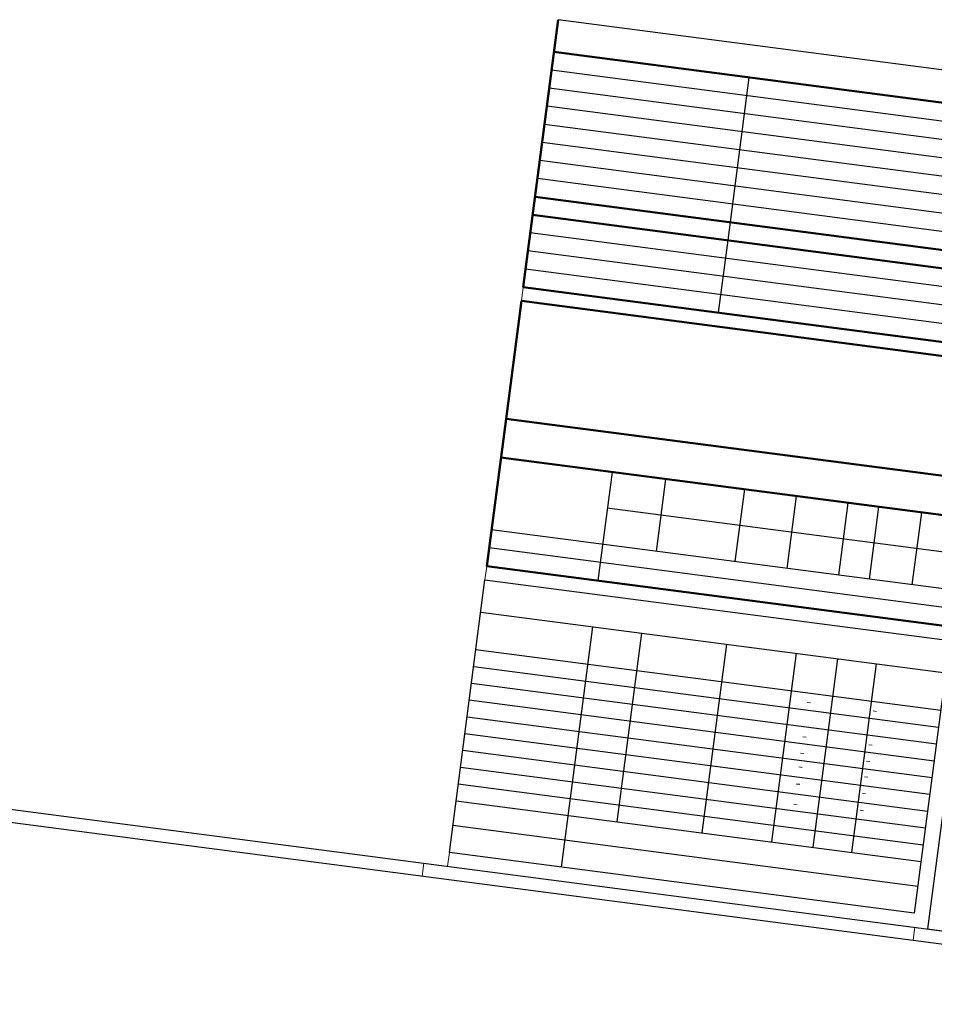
# Model space of a CAD drawing. Header units: metres. Extents: x -11 to 3521450, y 0 to 5943726.
# Tile 29 of 96: x 3520802 to 3520819, y 5943337 to 5943356. Entities that reach past the tile are written whole.
import ezdxf

# ---------------------------------------------------------------- set-up
doc = ezdxf.new("R2010")
doc.units = ezdxf.units.M
for name, color, linetype, lineweight in [('5_LINES', 7, 'Continuous', 0), ('IBJ_Sonstiges-1', 1, 'Continuous', 50), ('IBJ_Sonstiges-2', 1, 'Continuous', 25)]:
    doc.layers.add(name, color=color, linetype=linetype, lineweight=lineweight)
doc.layers.add('IBJ_Hilfslinien', color=210, linetype='Continuous', plot=False)
for name, color, linetype in [('Stempel', 7, 'Continuous'), ('T__RANDI', 3, 'Continuous'), ('T__RANDO', 7, 'Continuous')]:
    doc.layers.add(name, color=color, linetype=linetype)

# ---------------------------------------------------------------- blocks, each defined once
blk = doc.blocks.new('Planstempel')
at = {"layer": 'Stempel', "color": 1}
for p, q in [((-9.25, 13.7), (-9.25, 0.25)), ((-9.25, 0.25), (-0.25, 0.25))]:
    blk.add_line(p, q, dxfattribs=at)
blk = doc.blocks.new('SOF_PAGEMARGIN_1CB72')
at = {"layer": 'T__RANDI', "color": 3}
blk.add_line((20, 5), (1184, 5), dxfattribs=at)
at = {"layer": 'T__RANDI', "color": 1, "linetype": 'Continuous', "lineweight": 18}
for p, q in [((809, 0), (809, 5)), ((999, 0), (999, 5))]:
    blk.add_line(p, q, dxfattribs=at)
at = {"layer": 'T__RANDO', "color": 7}
blk.add_line((0, 0), (1189, 0), dxfattribs=at)

msp = doc.modelspace()

# ---------------------------------------------------------------- linework, layer by layer
at = {"layer": '5_LINES', "color": 1, "extrusion": (4.31589e-07, -5.63916e-08, 1)}
for p, q in [((3520816.8538, 5943342.9565, -0.0001), (3520816.9167, 5943342.9483, -0.0001)), ((3520818.1183, 5943342.7913, -0.0001), (3520818.1813, 5943342.7831, -0.0001)), ((3520816.7674, 5943342.2952, -0.0001), (3520816.8303, 5943342.287, -0.0001)), ((3520818.0338, 5943342.1447, -0.0001), (3520818.0968, 5943342.1365, -0.0001)), ((3520816.7264, 5943341.9819, -0.0001), (3520816.7894, 5943341.9737, -0.0001)), ((3520817.9929, 5943341.8314, -0.0001), (3520818.0558, 5943341.8231, -0.0001)), ((3520816.6918, 5943341.7167, -0.0001), (3520816.7548, 5943341.7085, -0.0001)), ((3520817.9536, 5943341.5307, -0.0001), (3520818.0166, 5943341.5225, -0.0001)), ((3520817.9115, 5943341.2084, -0.0001), (3520817.9744, 5943341.2002, -0.0001)), ((3520816.5983, 5943341.0012, -0.0001), (3520816.6613, 5943340.993, -0.0001)), ((3520817.8694, 5943340.8862, -0.0001), (3520817.9323, 5943340.8779, -0.0001))]:
    msp.add_line(p, q, dxfattribs=at)
at = {"layer": 'IBJ_Hilfslinien', "linetype": 'Continuous', "lineweight": 18, "extrusion": (4.31589e-07, -5.63916e-08, 1)}
for p, q in [((3520811.3667, 5943350.6605, 0), (3520811.4012, 5943350.9249, 0)), ((3520810.6674, 5943345.309, 0), (3520810.702, 5943345.5733, 0)), ((3520809.9494, 5943339.8134, 0), (3520809.9839, 5943340.0778, 0))]:
    msp.add_line(p, q, dxfattribs=at)
at = {"layer": 'IBJ_Sonstiges-1', "color": 4, "extrusion": (4.31589e-07, -5.63916e-08, 1)}
for p, q in [((3520812.0717, 5943356.0563, 0), (3520811.4012, 5943350.9249, 0)), ((3520811.3667, 5943350.6605, 0), (3520811.0712, 5943348.3993, 0)), ((3520811.0712, 5943348.3993, 0), (3520810.702, 5943345.5733, 0))]:
    msp.add_line(p, q, dxfattribs=at)
at = {"layer": 'IBJ_Sonstiges-1', "color": 2, "extrusion": (4.31589e-07, -5.63916e-08, 1)}
msp.add_line((3520820.9149, 5943354.2705, -0.0001), (3520811.9907, 5943355.4366, 0), dxfattribs=at)
at = {"layer": 'IBJ_Sonstiges-2', "color": 4, "extrusion": (4.31589e-07, -5.63916e-08, 1)}
msp.add_line((3520820.9959, 5943354.8903, -0.0001), (3520812.0717, 5943356.0563, 0), dxfattribs=at)
at = {"layer": 'IBJ_Sonstiges-2', "extrusion": (4.31589e-07, -5.63916e-08, 1)}
for p, q in [((3520820.8695, 5943353.9235, -0.0001), (3520811.9454, 5943355.0895, 0)), ((3520815.7339, 5943354.9475, 0), (3520815.3258, 5943351.824, 0)), ((3520820.8242, 5943353.5764, -0.0001), (3520811.9, 5943354.7425, 0)), ((3520820.7789, 5943353.2294, -0.0001), (3520811.8547, 5943354.3954, 0)), ((3520815.3258, 5943351.824, 0), (3520815.1444, 5943350.4358, 0)), ((3520814.1346, 5943347.2427, 0), (3520813.9532, 5943345.8545, 0)), ((3520815.6471, 5943347.0451, 0), (3520815.4657, 5943345.6569, 0)), ((3520816.6406, 5943346.9152, 0), (3520816.4592, 5943345.527, 0)), ((3520817.6322, 5943346.7857, -0.0001), (3520817.4508, 5943345.3975, -0.0001)), ((3520818.222, 5943346.7086, -0.0001), (3520818.0406, 5943345.3204, -0.0001))]:
    msp.add_line(p, q, dxfattribs=at)
at = {"layer": 'IBJ_Sonstiges-2', "color": 2, "extrusion": (4.31589e-07, -5.63916e-08, 1)}
msp.add_line((3520813.1059, 5943347.3771, 0), (3520812.8339, 5943345.2948, 0), dxfattribs=at)
at = {"layer": 'Stempel', "color": 1, "extrusion": (4.31589e-07, -5.63916e-08, 1)}
for p, q in [((3520812.7323, 5943344.4089, 0), (3520812.1298, 5943339.7974, 0)), ((3520813.6743, 5943344.2858, 0), (3520813.2014, 5943340.6665, 0)), ((3520815.301, 5943344.0732, 0), (3520814.8281, 5943340.454, 0)), ((3520816.6398, 5943343.8983, 0), (3520816.1669, 5943340.2791, 0)), ((3520817.4331, 5943343.7946, -0.0001), (3520816.9602, 5943340.1754, -0.0001)), ((3520818.1768, 5943343.6975, -0.0001), (3520817.7039, 5943340.0782, -0.0001)), ((3520816.6497, 5943341.3945, -0.0001), (3520816.7126, 5943341.3863, -0.0001)), ((3520810.052, 5943340.5984, 0), (3520818.9761, 5943339.4324, -0.0001))]:
    msp.add_line(p, q, dxfattribs=at)

# ---------------------------------------------------------------- block references
at = {"linetype": 'Continuous', "lineweight": 18, "extrusion": (4.31589e-07, -5.63916e-08, 1), "rotation": 352.5558816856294}
msp.add_blockref('Planstempel', (3520828.3041, 5943337.1631, 1.1843), dxfattribs=at)

# ---------------------------------------------------------------- next in the draw order: linework, layer by layer
at = {"layer": 'IBJ_Sonstiges-1', "extrusion": (4.31589e-07, -5.63916e-08, 1)}
for p, q in [((3520820.5521, 5943351.4941, -0.0001), (3520811.628, 5943352.6601, 0)), ((3520820.5521, 5943351.4941, -0.0001), (3520811.628, 5943352.6601, 0)), ((3520820.5068, 5943351.1471, -0.0001), (3520811.5826, 5943352.3131, 0))]:
    msp.add_line(p, q, dxfattribs=at)
at = {"layer": 'IBJ_Sonstiges-1', "color": 4, "extrusion": (4.31589e-07, -5.63916e-08, 1)}
for p, q in [((3520820.3254, 5943349.7588, -0.0001), (3520811.4012, 5943350.9249, 0)), ((3520820.2909, 5943349.4945, -0.0001), (3520811.3667, 5943350.6605, 0)), ((3520819.9954, 5943347.2333, -0.0001), (3520811.0712, 5943348.3993, 0)), ((3520819.6262, 5943344.4073, -0.0001), (3520810.702, 5943345.5733, 0))]:
    msp.add_line(p, q, dxfattribs=at)
at = {"layer": 'IBJ_Sonstiges-1', "color": 2, "extrusion": (4.31589e-07, -5.63916e-08, 1)}
msp.add_line((3520819.8982, 5943346.4896, -0.0001), (3520810.9741, 5943347.6556, 0), dxfattribs=at)
at = {"layer": 'IBJ_Sonstiges-2', "extrusion": (4.31589e-07, -5.63916e-08, 1)}
for p, q in [((3520820.7335, 5943352.8823, -0.0001), (3520811.8093, 5943354.0483, 0)), ((3520820.6882, 5943352.5353, -0.0001), (3520811.764, 5943353.7013, 0)), ((3520820.6428, 5943352.1882, -0.0001), (3520811.7186, 5943353.3542, 0)), ((3520820.5975, 5943351.8412, -0.0001), (3520811.6733, 5943353.0072, 0)), ((3520820.4614, 5943350.8, -0.0001), (3520811.5373, 5943351.966, 0)), ((3520820.4161, 5943350.453, -0.0001), (3520811.4919, 5943351.619, 0)), ((3520820.3707, 5943350.1059, -0.0001), (3520811.4466, 5943351.2719, 0)), ((3520819.8075, 5943345.7955, -0.0001), (3520813.0153, 5943346.683, 0)), ((3520819.0433, 5943346.6013, -0.0001), (3520818.8619, 5943345.2131, -0.0001))]:
    msp.add_line(p, q, dxfattribs=at)
at = {"layer": 'IBJ_Sonstiges-2', "color": 2, "extrusion": (4.31589e-07, -5.63916e-08, 1)}
for p, q in [((3520819.7169, 5943345.1014, -0.0001), (3520810.7927, 5943346.2674, 0)), ((3520819.6715, 5943344.7543, -0.0001), (3520810.7473, 5943345.9204, 0))]:
    msp.add_line(p, q, dxfattribs=at)
at = {"layer": 'Stempel', "color": 2, "extrusion": (4.31589e-07, -5.63916e-08, 1)}
msp.add_line((3520810.5865, 5943344.6892, 0), (3520819.5106, 5943343.5232, -0.0001), dxfattribs=at)
at = {"layer": 'Stempel', "color": 1, "extrusion": (4.31589e-07, -5.63916e-08, 1)}
for p, q in [((3520810.4925, 5943343.9703, 0), (3520819.4167, 5943342.8043, -0.0001)), ((3520810.4504, 5943343.6481, 0), (3520819.3746, 5943342.482, -0.0001)), ((3520810.4083, 5943343.3258, 0), (3520819.3325, 5943342.1598, -0.0001)), ((3520810.3662, 5943343.0036, 0), (3520819.2904, 5943341.8375, -0.0001)), ((3520810.3241, 5943342.6813, 0), (3520819.2483, 5943341.5153, -0.0001)), ((3520810.282, 5943342.359, 0), (3520819.2062, 5943341.193, -0.0001)), ((3520810.2399, 5943342.0368, 0), (3520819.1641, 5943340.8707, -0.0001)), ((3520810.1978, 5943341.7145, 0), (3520819.122, 5943340.5485, -0.0001)), ((3520810.1557, 5943341.3922, 0), (3520819.0799, 5943340.2262, -0.0001)), ((3520810.1136, 5943341.07, 0), (3520819.0378, 5943339.904, -0.0001))]:
    msp.add_line(p, q, dxfattribs=at)
at = {"layer": 'Stempel', "color": 4, "extrusion": (4.31589e-07, -5.63916e-08, 1), "elevation": 1.1843}
msp.add_lwpolyline([(3520810.6674, 5943345.309), (3520819.5916, 5943344.1429), (3520818.9081, 5943338.9118), (3520809.9839, 5943340.0778)], close=True, dxfattribs=at)

# ---------------------------------------------------------------- next in the draw order: block references
at = {"linetype": 'Continuous', "lineweight": 18, "extrusion": (4.31589e-07, -5.63916e-08, 1), "xscale": 0.05, "yscale": 0.05, "zscale": 0.05, "rotation": 352.5558816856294}
msp.add_blockref('SOF_PAGEMARGIN_1CB72', (3520769.3551, 5943344.8654, 1.1843), dxfattribs=at)

doc.saveas('drawing.dxf')
